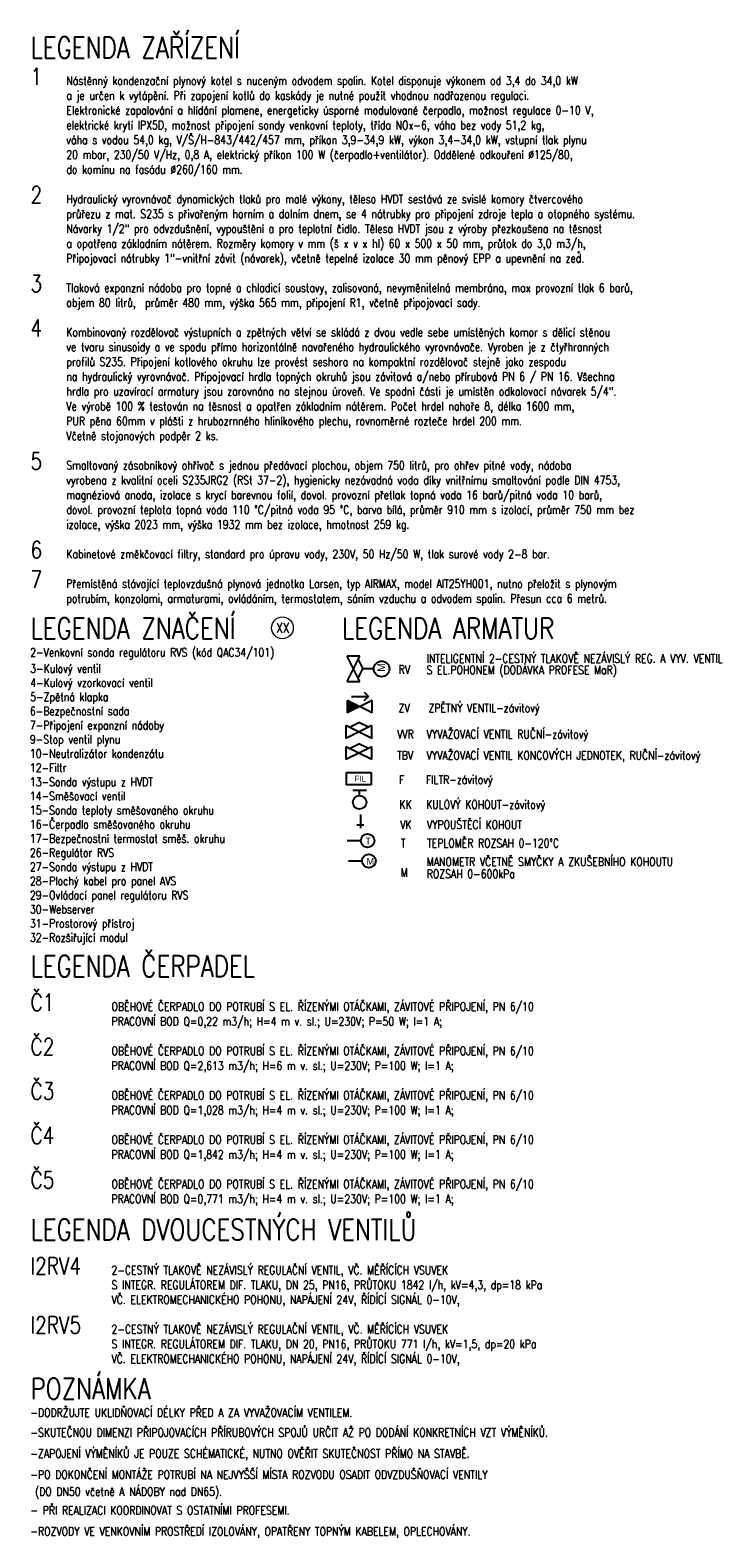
# Model space of a CAD drawing. Header units: millimetres. Extents: x -1200 to 89261, y -18765 to 52904.
# Tile 18 of 20: x 73339 to 89261, y -18765 to 16710. Entities that reach past the tile are written whole.
import ezdxf
from ezdxf.enums import TextEntityAlignment as Align

# ---------------------------------------------------------------- set-up
doc = ezdxf.new("R2010")
doc.units = ezdxf.units.MM
doc.header["$LTSCALE"] = 15
doc.layers.add('T_armatury', color=7, linetype='Continuous')
doc.layers.add('T_popisy_male', color=3, linetype='Continuous')
doc.layers.add('T_popis', color=4, linetype='Continuous', lineweight=0)
doc.layers.add('T_text', color=3, linetype='Continuous', lineweight=18)
doc.styles.add('EP', font='romans.shx', dxfattribs={"width": 0.8})
doc.styles.add('PITSIMP8', font='pitsimp8')
doc.styles.add('RAZITKO', font='romans.shx', dxfattribs={"width": 0.8})
doc.styles.get("Standard").update_dxf_attribs({"font": 'romans.shx', "width": 0.8})

# ---------------------------------------------------------------- blocks, each defined once
blk = doc.blocks.new('2DHZ_587')
for p, q in [((0, 0), (0, -1.5)), ((-0.53, -1.5), (0.53, -1.5)), ((0, -1.5), (0, -2.03))]:
    blk.add_line(p, q)
at = {"linetype": 'ByBlock', "style": 'PITSIMP8', "flags": 9}
for tag, p in [('SPANNUNG/FREQUENZ', (0.14, -0.62)), ('VOLUMENSTROM', (0.14, -0.46)), ('DRUCK/-STUFE', (0.14, -0.48)), ('BEZEICHNUNG', (0.14, -0.32)), ('RAUM/GRUPPE', (0.14, -0.34)), ('POS.NR.G-LV', (0.14, -0.36)), ('ANSCHLUSS', (0.14, -0.5)), ('TEMPERATUR', (0.14, -0.56)), ('SCHUTZART', (0.14, -0.6)), ('FABRIKAT', (0.14, -0.38)), ('KENNUNG', (0.14, -0.42)), ('LEISTUNG', (0.14, -0.44)), ('GROESSE', (0.14, -0.52)), ('DREHZAHL', (0.14, -0.58)), ('GEWICHT', (0.14, -0.64)), ('TYP', (0.14, -0.4)), ('DN', (0.14, -0.54)), ('FREI', (0.14, -0.66)), ('FREI', (0.14, -0.68)), ('FREI', (0.14, -0.7))]:
    blk.add_attdef(tag, text='', height=0.01, dxfattribs=at).set_placement(p, align=Align.MIDDLE)
blk = doc.blocks.new('2DHZ_683')
blk.add_line((0, -2), (0, 0))
blk.add_circle((0, -3), 1)
at = {"style": 'PITSIMP8'}
blk.add_text('T', height=1, rotation=270, dxfattribs=at).set_placement((-0.54, -2.67))
at = {"linetype": 'ByBlock', "style": 'PITSIMP8', "flags": 9}
for tag, p in [('SPANNUNG/FREQUENZ', (-1.77, 0.87)), ('VOLUMENSTROM', (-1.77, 1.03)), ('BEZEICHNUNG', (-1.77, 1.17)), ('RAUM/GRUPPE', (-1.77, 1.15)), ('DRUCK/-STUFE', (-1.77, 1.01)), ('TEMPERATUR', (-1.77, 0.93)), ('POS.NR.G-LV', (-1.77, 1.13)), ('KENNUNG', (-1.77, 1.07)), ('LEISTUNG', (-1.77, 1.05)), ('ANSCHLUSS', (-1.77, 0.99)), ('DREHZAHL', (-1.77, 0.91)), ('SCHUTZART', (-1.77, 0.89)), ('FABRIKAT', (-1.77, 1.11)), ('GROESSE', (-1.77, 0.97)), ('GEWICHT', (-1.77, 0.85)), ('TYP', (-1.77, 1.09)), ('FREI', (-1.77, 0.83)), ('FREI', (-1.77, 0.81)), ('FREI', (-1.77, 0.79)), ('DN', (-1.77, 0.95))]:
    blk.add_attdef(tag, text='', height=0.01, dxfattribs=at).set_placement(p, align=Align.MIDDLE)
blk = doc.blocks.new('2DHZC504')
for p, q in [((-1, 1.77), (1, 1.77)), ((0, 1), (0, 1.77))]:
    blk.add_line(p, q)
blk.add_circle((0, 0), 1)
at = {"linetype": 'ByBlock', "style": 'PITSIMP8', "flags": 9}
for tag, p in [('BEZEICHNUNG', (-0.06, 0.18)), ('RAUM/GRUPPE', (-0.06, 0.16)), ('VOLUMENSTROM', (-0.06, 0.04)), ('DRUCK/-STUFE', (-0.06, 0.02)), ('POS.NR.G-LV', (-0.06, 0.14)), ('ANSCHLUSS', (-0.06, 0)), ('FABRIKAT', (-0.06, 0.12)), ('KENNUNG', (-0.06, 0.08)), ('LEISTUNG', (-0.06, 0.06)), ('TYP', (-0.06, 0.1)), ('SPANNUNG/FREQUENZ', (-0.06, -0.12)), ('TEMPERATUR', (-0.06, -0.06)), ('SCHUTZART', (-0.06, -0.1)), ('GROESSE', (-0.06, -0.02)), ('DREHZAHL', (-0.06, -0.08)), ('GEWICHT', (-0.06, -0.14)), ('DN', (-0.06, -0.04)), ('FREI', (-0.06, -0.16)), ('FREI', (-0.06, -0.18)), ('FREI', (-0.06, -0.2))]:
    blk.add_attdef(tag, text='', height=0.01, dxfattribs=at).set_placement(p, align=Align.MIDDLE)
blk = doc.blocks.new('A$C1F586BD1')
blk.add_line((0, 80), (160, 80))
blk.add_circle((240, 80), 80)
at = {"style": 'PITSIMP8'}
blk.add_text('M', height=80, dxfattribs=at).set_placement((212, 36))
blk = doc.blocks.new('2DRO_010')
for p in [(-2, 0), (1, 1), (1, -1)]:
    blk.add_line(p, (2, 0))
at = {"linetype": 'ByBlock', "style": 'PITSIMP8', "flags": 9}
for tag, p in [('RAUM/GRUPPE', (-0.16, 0.15)), ('VOLUMENSTROM', (-0.16, 0.03)), ('DRUCK/-STUFE', (-0.16, 0.01)), ('BEZEICHNUNG', (-0.16, 0.17)), ('POS.NR.G-LV', (-0.16, 0.13)), ('FABRIKAT', (-0.16, 0.11)), ('KENNUNG', (-0.16, 0.07)), ('LEISTUNG', (-0.16, 0.05)), ('TYP', (-0.16, 0.09)), ('SPANNUNG/FREQUENZ', (-0.16, -0.13)), ('ANSCHLUSS', (-0.16, -0.01)), ('TEMPERATUR', (-0.16, -0.07)), ('SCHUTZART', (-0.16, -0.11)), ('GROESSE', (-0.16, -0.03)), ('DREHZAHL', (-0.16, -0.09)), ('GEWICHT', (-0.16, -0.15)), ('DN', (-0.16, -0.05)), ('FREI', (-0.16, -0.17)), ('FREI', (-0.16, -0.19)), ('FREI', (-0.16, -0.21))]:
    blk.add_attdef(tag, text='', height=0.01, dxfattribs=at).set_placement(p, align=Align.MIDDLE)
blk = doc.blocks.new('*U34', base_point=(18600.9, 21237.1))
at = {"color": 0, "linetype": 'ByBlock', "ltscale": 10}
for p, q in [((18600.9, 21274.6), (18600.9, 21199.6)), ((18750.9, 21274.6), (18600.9, 21199.6)), ((18750.9, 21199.6), (18600.9, 21274.6)), ((18750.9, 21199.6), (18750.9, 21274.6))]:
    blk.add_line(p, q, dxfattribs=at)
at = {"color": 7, "ltscale": 10}
blk.add_solid([(18675.9, 21237.1), (18600.9, 21274.6), (18600.9, 21199.6)], dxfattribs=at)
blk = doc.blocks.new('2DHZ_543')
for p, q in [((-2, 1), (2, 1)), ((-2, -1), (-2, 1)), ((2, 1), (2, -1)), ((2, -1), (-2, -1))]:
    blk.add_line(p, q)
at = {"style": 'PITSIMP8'}
blk.add_text('FIL', height=1, dxfattribs=at).set_placement((-0.75, -0.5))
at = {"linetype": 'ByBlock', "style": 'PITSIMP8', "flags": 9}
for tag, p in [('VOLUMENSTROM', (-0.11, 0.04)), ('DRUCK/-STUFE', (-0.11, 0.02)), ('BEZEICHNUNG', (-0.11, 0.18)), ('RAUM/GRUPPE', (-0.11, 0.16)), ('POS.NR.G-LV', (-0.11, 0.14)), ('ANSCHLUSS', (-0.11, 0)), ('FABRIKAT', (-0.11, 0.12)), ('KENNUNG', (-0.11, 0.08)), ('LEISTUNG', (-0.11, 0.06)), ('TYP', (-0.11, 0.1)), ('SPANNUNG/FREQUENZ', (-0.11, -0.12)), ('TEMPERATUR', (-0.11, -0.06)), ('SCHUTZART', (-0.11, -0.1)), ('GROESSE', (-0.11, -0.02)), ('DREHZAHL', (-0.11, -0.08)), ('GEWICHT', (-0.11, -0.14)), ('DN', (-0.11, -0.04)), ('FREI', (-0.11, -0.16)), ('FREI', (-0.11, -0.18)), ('FREI', (-0.11, -0.2))]:
    blk.add_attdef(tag, text='', height=0.01, dxfattribs=at).set_placement(p, align=Align.MIDDLE)
blk = doc.blocks.new('*U35', base_point=(18820.6, 13630.4))
at = {"color": 0, "linetype": 'ByBlock', "ltscale": 10}
for p, q in [((18970.6, 13667.9), (18820.6, 13592.9)), ((18970.6, 13592.9), (18820.6, 13667.9)), ((18820.6, 13667.9), (18820.6, 13592.9)), ((18840.5, 13658), (18895.6, 13685.6)), ((18950.7, 13658), (18895.6, 13685.6)), ((18970.6, 13592.9), (18970.6, 13667.9))]:
    blk.add_line(p, q, dxfattribs=at)

msp = doc.modelspace()

# ---------------------------------------------------------------- linework, layer by layer
at = {"layer": 'T_armatury', "ltscale": 10}
for p, q in [((81099, 1381), (80799, 1981)), ((81099, 1981), (80799, 1981)), ((80799, 1381), (81099, 1981)), ((81060, 1901), (81170, 1681)), ((81060, 1460), (81170, 1681)), ((81425, 1681), (81170, 1681)), ((80799, 1381), (81099, 1381))]:
    msp.add_line(p, q, dxfattribs=at)
msp.add_circle((81609, 1681), 184, dxfattribs=at)
at = {"layer": 'T_text'}
msp.add_circle((79274, 2646), 256, dxfattribs=at)

# ---------------------------------------------------------------- block references
at = {"layer": 'T_armatury', "ltscale": 10}
for name, p, xscale, yscale, zscale, rotation in [('2DRO_010', (81099, 1033), -100, 100, 2, 180), ('2DHZ_683', (80799, -2362), 160, 160, 160, 90)]:
    msp.add_blockref(name, p, dxfattribs=dict(at, xscale=xscale, yscale=yscale, zscale=zscale, rotation=rotation))
for name, p, xscale, yscale, zscale in [('*U34', (80799, 794), 3.899999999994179, 3.899999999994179, 3.899999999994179), ('*U35', (80770, 196), 4.055999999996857, 4.055999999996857, 4.055999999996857), ('*U35', (80770, -303), 4.055999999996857, 4.055999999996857, 4.055999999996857), ('2DHZ_543', (81073, -903), 145.2000000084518, 145.2000000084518, 145.2000000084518), ('2DHZC504', (81091, -1458), 160, 160, 160), ('2DHZ_587', (81108, -1745), 160, 160, 160)]:
    msp.add_blockref(name, p, dxfattribs=dict(at, xscale=xscale, yscale=yscale, zscale=zscale))
at = {"layer": 'T_armatury', "xscale": 2, "yscale": 2, "zscale": 2}
msp.add_blockref('A$C1F586BD1', (80830, -2999), dxfattribs=at)

# ---------------------------------------------------------------- texts
at = {"layer": 'T_armatury', "ltscale": 10, "style": 'PITSIMP8'}
msp.add_text('M', height=183, rotation=90, dxfattribs=at).set_placement((81691, 1614))
at = {"layer": 'T_popis', "color": 1, "style": 'RAZITKO', "width": 0.8}
for s, p in [('LEGENDA ZAŘÍZENÍ', (73346, 16052)), ('LEGENDA ZNAČENÍ', (73346, 2386)), ('LEGENDA ARMATUR', (80677, 2386)), ('LEGENDA ČERPADEL', (73346, -5563)), ('LEGENDA DVOUCESTNÝCH VENTILŮ', (73346, -11763)), ('POZNÁMKA', (73346, -15506))]:
    msp.add_text(s, height=497, dxfattribs=at).set_placement(p)
at = {"layer": 'T_popis', "color": 4, "style": 'EP', "width": 0.8}
for s, p in [('1', (73346, 15420)), ('2', (73346, 12635)), ('3', (73346, 10547)), ('4', (73346, 9503)), ('5', (73346, 6370)), ('6', (73346, 4282)), ('7', (73346, 3585)), ('Č1', (73346, -6365)), ('Č2', (73346, -7409)), ('Č3', (73346, -8453)), ('Č4', (73346, -9497)), ('Č5', (73346, -10542)), ('I2RV4', (73346, -12565)), ('I2RV5', (73346, -13957))]:
    msp.add_text(s, height=400, dxfattribs=at).set_placement(p)
at = {"layer": 'T_popisy_male', "style": 'EP', "width": 0.8}
for s, p in [('S EL.POHONEM (DODÁVKA PROFESE MaR)', (82665, 1556)), ('INTELIGENTNÍ 2-CESTNÝ TLAKOVĚ NEZÁVISLÝ REG. A VYV. VENTIL', (82665, 1824)), ('RV', (82009, 1566)), ('ZV  ', (82009, 660)), ('ZPĚTNÝ VENTIL-závitový', (82712, 660)), ('VVR ', (81972, 44)), ('VYVAŽOVACÍ VENTIL RUČNÍ-závitový', (82668, 44)), ('TBV', (81972, -455)), ('VYVAŽOVACÍ VENTIL KONCOVÝCH JEDNOTEK, RUČNÍ-závitový', (82668, -455)), ('F  ', (82021, -1025)), ('FILTR-závitový', (82651, -1025)), ('KK ', (82027, -1611)), ('KULOVÝ KOHOUT-závitový', (82657, -1611)), ('VK ', (82045, -2085)), ('VYPOUŠTĚCÍ KOHOUT ', (82675, -2085)), ('T  ', (82063, -2520)), ('TEPLOMĚR ROZSAH 0-120°C', (82677, -2520)), ('MANOMETR VČETNĚ SMYČKY A ZKUŠEBNÍHO KOHOUTU', (82672, -2957)), ('M  ', (82058, -3211)), ('ROZSAH 0-600kPa', (82672, -3243)), ('-DODRŽUJTE UKLIDŇOVACÍ DÉLKY PŘED A ZA VYVAŽOVACÍM VENTILEM.', (73346, -15919)), ('-SKUTEČNOU DIMENZI PŘIPOJOVACÍCH PŘÍRUBOVÝCH SPOJŮ URČIT AŽ PO DODÁNÍ KONKRETNÍCH VZT VÝMĚNÍKŮ.', (73346, -16387)), ('-ZAPOJENÍ VÝMĚNÍKŮ JE POUZE SCHÉMATICKÉ, NUTNO OVĚŘIT SKUTEČNOST PŘÍMO NA STAVBĚ.', (73346, -16882)), ('-PO DOKONČENÍ MONTÁŽE POTRUBÍ NA NEJVYŠŠÍ MÍSTA ROZVODU OSADIT ODVZDUŠŇOVACÍ VENTILY', (73346, -17377)), (' (DO DN50 včetně A NÁDOBY nad DN65).', (73346, -17777)), ('- PŘI REALIZACI KOORDINOVAT S OSTATNÍMI PROFESEMI.', (73346, -18218)), ('-ROZVODY VE VENKOVNÍM PROSTŘEDÍ IZOLOVÁNY, OPATŘENY TOPNÝM KABELEM, OPLECHOVÁNY.', (73346, -18713))]:
    msp.add_text(s, height=200, dxfattribs=at).set_placement(p)
at = {"layer": 'T_text', "style": 'EP', "width": 0.8}
for s, p in [('Nástěnný kondenzační plynový kotel s nuceným odvodem spalin. Kotel disponuje výkonem od 3,4 do 34,0 kW', (74190, 15420)), ('a je určen k vytápění. Při zapojení kotlů do kaskády je nutné použít vhodnou nadřazenou regulaci.', (74190, 15072)), ('Elektronické zapalování a hlídání plamene, energeticky úsporné modulované čerpadlo, možnost regulace 0-10 V,', (74190, 14724)), ('elektrické krytí IPX5D, možnost připojení sondy venkovní teploty, třída NOx-6, váha bez vody 51,2 kg, ', (74190, 14376)), ('váha s vodou 54,0 kg, V/Š/H-843/442/457 mm, příkon 3,9-34,9 kW, výkon 3,4-34,0 kW, vstupní tlak plynu', (74190, 14028)), ('20 mbar, 230/50 V/Hz, 0,8 A, elektrický příkon 100 W (čerpadlo+ventilátor). Oddělené odkouření %%C125/80,', (74190, 13680)), ('do komínu na fasádu %%C260/160 mm.', (74190, 13332)), ('Hydraulický vyrovnávač dynamických tlaků pro malé výkony, těleso HVDT sestává ze svislé komory čtvercového', (74190, 12635)), ('průřezu z mat. S235 s přivařeným horním a dolním dnem, se 4 nátrubky pro připojení zdroje tepla a otopného systému.', (74190, 12287)), ('Návarky 1/2" pro odvzdušnění, vypouštění a pro teplotní čidlo. Tělesa HVDT jsou z výroby přezkoušena na těsnost', (74190, 11939)), ('a opatřena základním nátěrem. Rozměry komory v mm (š x v x hl) 60 x 500 x 50 mm, průtok do 3,0 m3/h,', (74190, 11591)), ('Připojovací nátrubky 1"-vnitřní závit (návarek), včetně tepelné izolace 30 mm pěnový EPP a upevnění na zeď.', (74190, 11243)), ('Tlaková expanzní nádoba pro topné a chladicí soustavy, zalisovaná, nevyměnitelná membrána, max provozní tlak 6 barů,', (74190, 10547)), ('objem 80 litrů,  průměr 480 mm, výška 565 mm, připojení R1, včetně připojovací sady.', (74190, 10199)), ('Kombinovaný rozdělovač výstupních a zpětných větví se skládá z dvou vedle sebe umístěných komor s dělicí stěnou', (74190, 9503)), ('ve tvaru sinusoidy a ve spodu přímo horizontálně navařeného hydraulického vyrovnávače. Vyroben je z čtyřhranných', (74190, 9155)), ('profilů S235. Připojení kotlového okruhu lze provést seshora na kompaktní rozdělovač stejně jako zespodu', (74190, 8807)), ('na hydraulický vyrovnávač. Připojovací hrdla topných okruhů jsou závitová a/nebo přírubová PN 6 / PN 16. Všechna', (74190, 8459)), ('hrdla pro uzavírací armatury jsou zarovnána na stejnou úroveň. Ve spodní části je umístěn odkalovací návarek 5/4".', (74190, 8110)), ('Ve výrobě 100 %%% testován na těsnost a opatřen základním nátěrem. Počet hrdel nahoře 8, délka 1600 mm,', (74190, 7762)), ('PUR pěna 60mm v plášti z hrubozrnného hliníkového plechu, rovnoměrné rozteče hrdel 200 mm.', (74190, 7414)), ('Včetně stojanových podpěr 2 ks.', (74190, 7066)), ('Smaltovaný zásobníkový ohřívač s jednou předávací plochou, objem 750 litrů, pro ohřev pitné vody, nádoba', (74190, 6370)), ('vyrobena z kvalitní oceli S235JRG2 (RSt 37-2), hygienicky nezávadná voda díky vnitřnímu smaltování podle DIN 4753,', (74190, 6022)), ('magnéziová anoda, izolace s krycí barevnou folií, dovol. provozní přetlak topná voda 16 barů/pitná voda 10 barů,', (74190, 5674)), ('dovol. provozní teplota topná voda 110 °C/pitná voda 95 °C, barva bílá, průměr 910 mm s izolací, průměr 750 mm bez', (74190, 5326)), ('izolace, výška 2023 mm, výška 1932 mm bez izolace, hmotnost 259 kg.', (74190, 4978)), ('Kabinetové změkčovací filtry, standard pro úpravu vody, 230V, 50 Hz/50 W, tlak surové vody 2-8 bar.', (74190, 4282)), ('Přemístěná stávající teplovzdušná plynová jednotka Larsen, typ AIRMAX, model AIT25YH001, nutno přeložit s plynovým', (74190, 3585)), ('potrubím, konzolami, armaturami, ovládáním, termostatem, sáním vzduchu a odvodem spalin. Přesun cca 6 metrů.', (74190, 3237)), ('2-Venkovní sonda regulátoru RVS (kód QAC34/101)', (73341, 1969)), ('3-Kulový ventil', (73341, 1588)), ('4-Kulový vzorkovací ventil', (73341, 1255)), ('5-Zpětná klapka', (73341, 922)), ('6-Bezpečnostní sada', (73333, 588)), ('7-Připojení expanzní nádoby', (73333, 255)), ('9-Stop ventil plynu', (73333, -78)), ('10-Neutralizátor kondenzátu', (73333, -412)), ('12-Filtr', (73333, -745)), ('13-Sonda výstupu z HVDT', (73333, -1078)), ('14-Směšovací ventil', (73333, -1411)), ('15-Sonda teploty směšovaného okruhu', (73333, -1744)), ('16-Čerpadlo směšovaného okruhu', (73333, -2077)), ('17-Bezpečnostní termostat směš. okruhu', (73333, -2410)), ('26-Regulátor RVS', (73333, -2743)), ('27-Sonda výstupu z HVDT', (73333, -3076)), ('28-Plochý kabel pro panel AVS', (73333, -3409)), ('29-Ovládací panel regulátoru RVS', (73333, -3742)), ('30-Webserver', (73333, -4075)), ('31-Prostorový přístroj', (73333, -4408)), ('32-Rozšiřující modul', (73333, -4741)), ('OBĚHOVÉ ČERPADLO DO POTRUBÍ S EL. ŘÍZENÝMI OTÁČKAMI, ZÁVITOVÉ PŘIPOJENÍ, PN 6/10', (75253, -6365)), ('PRACOVNÍ BOD Q=0,22 m3/h; H=4 m v. sl.; U=230V; P=50 W; I=1 A;', (75253, -6713)), ('OBĚHOVÉ ČERPADLO DO POTRUBÍ S EL. ŘÍZENÝMI OTÁČKAMI, ZÁVITOVÉ PŘIPOJENÍ, PN 6/10', (75253, -7409)), ('PRACOVNÍ BOD Q=2,613 m3/h; H=6 m v. sl.; U=230V; P=100 W; I=1 A;', (75253, -7757)), ('OBĚHOVÉ ČERPADLO DO POTRUBÍ S EL. ŘÍZENÝMI OTÁČKAMI, ZÁVITOVÉ PŘIPOJENÍ, PN 6/10', (75253, -8453)), ('PRACOVNÍ BOD Q=1,028 m3/h; H=4 m v. sl.; U=230V; P=100 W; I=1 A;', (75253, -8801)), ('OBĚHOVÉ ČERPADLO DO POTRUBÍ S EL. ŘÍZENÝMI OTÁČKAMI, ZÁVITOVÉ PŘIPOJENÍ, PN 6/10', (75253, -9497)), ('PRACOVNÍ BOD Q=1,842 m3/h; H=4 m v. sl.; U=230V; P=100 W; I=1 A;', (75253, -9845)), ('OBĚHOVÉ ČERPADLO DO POTRUBÍ S EL. ŘÍZENÝMI OTÁČKAMI, ZÁVITOVÉ PŘIPOJENÍ, PN 6/10', (75253, -10542)), ('PRACOVNÍ BOD Q=0,771 m3/h; H=4 m v. sl.; U=230V; P=100 W; I=1 A;', (75253, -10890)), ('2-CESTNÝ TLAKOVĚ NEZÁVISLÝ REGULAČNÍ VENTIL, VČ. MĚŘÍCÍCH VSUVEK', (75253, -12565)), ('S INTEGR. REGULÁTOREM DIF. TLAKU, DN 25, PN16, PRŮTOKU 1842 l/h, kV=4,3, dp=18 kPa', (75253, -12913)), ('VČ. ELEKTROMECHANICKÉHO POHONU, NAPÁJENÍ 24V, ŘÍDÍCÍ SIGNÁL 0-10V,', (75253, -13261)), ('2-CESTNÝ TLAKOVĚ NEZÁVISLÝ REGULAČNÍ VENTIL, VČ. MĚŘÍCÍCH VSUVEK', (75253, -13957)), ('S INTEGR. REGULÁTOREM DIF. TLAKU, DN 20, PN16, PRŮTOKU 771 l/h, kV=1,5, dp=20 kPa', (75253, -14305)), ('VČ. ELEKTROMECHANICKÉHO POHONU, NAPÁJENÍ 24V, ŘÍDÍCÍ SIGNÁL 0-10V,', (75253, -14653))]:
    msp.add_text(s, height=200, dxfattribs=at).set_placement(p)
at = {"layer": 'T_text', "insert": (79283, 2646), "char_height": 230, "attachment_point": 5, "line_spacing_factor": 0.545455}
msp.add_mtext('XX', dxfattribs=at)

doc.saveas('drawing.dxf')
